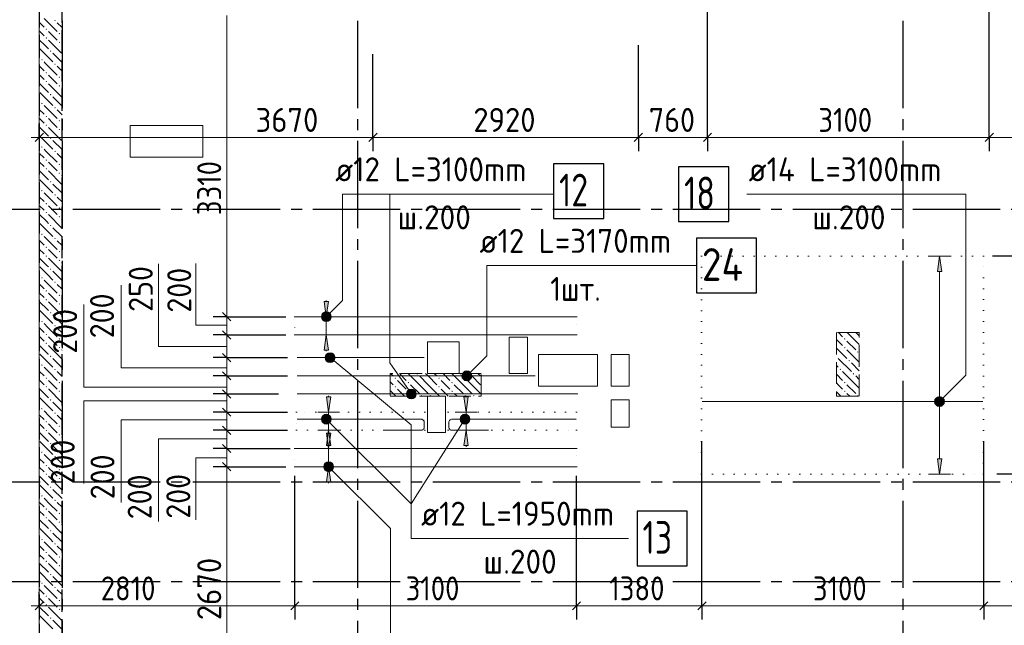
# Model space of a CAD drawing. Header units: millimetres. Extents: x 0 to 50400, y 0 to 35640.
# Tile 9 of 25: x 8799 to 19631, y 20681 to 27346. Entities that reach past the tile are written whole.
import ezdxf

# ---------------------------------------------------------------- set-up
doc = ezdxf.new("R2010")
doc.units = ezdxf.units.MM
for name, pattern in [('______2', [324, 240, -84]), ('______5', [1320, 960, -120, 120, -120]), ('______9', [120, 0, -120])]:
    doc.linetypes.add(name, pattern=pattern)
for name, color, linetype, lineweight in [('ДОП Верх по Х', 7, 'Continuous', 25), ('ЖБ Перекрытие верхний уровень', 7, 'Continuous', 35), ('ЖБ Пилон', 7, 'Continuous', 35), ('ЖБ Стена верхний уровень', 7, 'Continuous', 35), ('Общий01', 7, 'Continuous', 13), ('Позиционная метка номер позиции', 7, 'Continuous', 13), ('Размерная линия_ общее', 7, 'Continuous', 13), ('Тени', 7, 'Continuous', 13)]:
    doc.layers.add(name, color=color, linetype=linetype, lineweight=lineweight)
doc.layers.add('Оси', color=7, linetype='______5', true_color=0x656565)
doc.styles.add('ISOCPEUR', font='txt')

msp = doc.modelspace()

# ---------------------------------------------------------------- hatches: boundary and pattern name
at = {"layer": 'ДОП Верх по Х', "linetype": 'Continuous', "lineweight": 13, "transparency": 33554687}
for points in [[(18942, 24576), (18918, 24744), (18894, 24576)], [(12196, 23709), (12172, 23877), (12148, 23709)], [(12222, 22659), (12198, 22827), (12174, 22659)], [(13733, 22659), (13709, 22827), (13685, 22659)], [(12222, 22259), (12198, 22427), (12174, 22259)]]:
    msp.add_hatch(color=7, dxfattribs=at).paths.add_polyline_path(points)
for points in [[(12196, 24245), (12172, 24077), (12148, 24245)], [(12222, 23195), (12198, 23027), (12174, 23195)], [(13733, 23195), (13709, 23027), (13685, 23195)], [(12222, 22795), (12198, 22627), (12174, 22795)], [(18942, 22512), (18918, 22344), (18894, 22512)]]:
    msp.add_hatch(color=7, dxfattribs=at).paths.add_polyline_path(points, flags=16)
at = {"layer": 'ЖБ Пилон', "linetype": 'Continuous', "lineweight": 18, "transparency": 33554687}
for points in [[(17868, 23833), (17876, 23841), (17883, 23833), (17876, 23825)], [(17868, 23737), (17876, 23745), (17883, 23737), (17876, 23730)], [(17785, 23644), (17787, 23641), (17785, 23639)], [(18012, 23689), (18020, 23697), (18027, 23689), (18020, 23681)], [(17820, 23497), (17828, 23505), (17835, 23497), (17828, 23490)], [(17916, 23593), (17924, 23601), (17931, 23593), (17924, 23585)], [(12924, 23401), (12932, 23409), (12939, 23401), (12932, 23393)], [(13164, 23449), (13167, 23452), (13176, 23452), (13179, 23449), (13172, 23441)], [(13404, 23401), (13412, 23409), (13419, 23401), (13412, 23393)], [(13644, 23449), (13647, 23452), (13656, 23452), (13659, 23449), (13652, 23441)], [(17964, 23449), (17972, 23457), (17979, 23449), (17972, 23441)], [(12924, 23305), (12932, 23313), (12939, 23305), (12932, 23297)], [(13068, 23353), (13076, 23361), (13083, 23353), (13076, 23345)], [(13404, 23305), (13412, 23313), (13419, 23305), (13412, 23297)], [(13548, 23353), (13556, 23361), (13563, 23353), (13556, 23345)], [(17868, 23353), (17876, 23361), (17883, 23353), (17876, 23345)], [(13068, 23257), (13076, 23265), (13083, 23257), (13076, 23250)], [(13212, 23209), (13220, 23217), (13227, 23209), (13220, 23202), (13219, 23202)], [(13308, 23209), (13316, 23217), (13323, 23209), (13316, 23202), (13315, 23202)], [(13548, 23257), (13556, 23265), (13563, 23257), (13556, 23250)], [(13692, 23209), (13700, 23217), (13707, 23209), (13700, 23202), (13699, 23202)], [(13788, 23209), (13796, 23217), (13803, 23209), (13796, 23202), (13795, 23202)], [(17868, 23257), (17876, 23265), (17883, 23257), (17876, 23250)], [(18012, 23209), (18020, 23217), (18027, 23209), (18020, 23202), (18019, 23202)]]:
    msp.add_hatch(color=7, dxfattribs=at).paths.add_polyline_path(points, flags=16)
at = {"layer": 'ЖБ Стена верхний уровень', "linetype": 'Continuous', "lineweight": 18, "transparency": 33554687}
for points in [[(9180, 27337), (9188, 27345), (9195, 27337), (9188, 27330)], [(9084, 27241), (9092, 27249), (9099, 27241), (9092, 27233)], [(9228, 27193), (9236, 27201), (9243, 27193), (9236, 27185)], [(9084, 27145), (9092, 27153), (9099, 27145), (9092, 27137)], [(9228, 27097), (9236, 27105), (9243, 27097), (9236, 27090)], [(9132, 27001), (9140, 27009), (9147, 27001), (9140, 26993)], [(9036, 26905), (9044, 26913), (9051, 26905), (9044, 26897)], [(9180, 26857), (9188, 26865), (9195, 26857), (9188, 26850)], [(9084, 26761), (9092, 26769), (9099, 26761), (9092, 26753)], [(9084, 26665), (9092, 26673), (9099, 26665), (9092, 26657)], [(9228, 26713), (9236, 26721), (9243, 26713), (9236, 26705)], [(9228, 26617), (9236, 26625), (9243, 26617), (9236, 26610)], [(9036, 26425), (9044, 26433), (9051, 26425), (9044, 26417)], [(9132, 26521), (9140, 26529), (9147, 26521), (9140, 26513)], [(9180, 26377), (9188, 26385), (9195, 26377), (9188, 26370)], [(9228, 26233), (9236, 26241), (9243, 26233), (9236, 26225)], [(9228, 26137), (9236, 26145), (9243, 26137), (9236, 26130)], [(9132, 26041), (9140, 26049), (9147, 26041), (9140, 26033)], [(9036, 25945), (9044, 25953), (9051, 25945), (9044, 25937)], [(9180, 25897), (9188, 25905), (9195, 25897), (9188, 25890)], [(9228, 25753), (9236, 25761), (9243, 25753), (9236, 25745)], [(9132, 25561), (9140, 25569), (9147, 25561), (9140, 25553)], [(9228, 25657), (9236, 25665), (9243, 25657), (9236, 25650)], [(9036, 25465), (9044, 25473), (9051, 25465), (9044, 25457)], [(9180, 25417), (9188, 25425), (9195, 25417), (9188, 25410)], [(9228, 25273), (9236, 25281), (9243, 25273), (9236, 25265)], [(9228, 25177), (9236, 25185), (9243, 25177), (9236, 25170)], [(9132, 25081), (9140, 25089), (9147, 25081), (9140, 25073)], [(9036, 24985), (9044, 24993), (9051, 24985), (9044, 24977)], [(9180, 24937), (9188, 24945), (9195, 24937), (9188, 24930)], [(9084, 24841), (9092, 24849), (9099, 24841), (9092, 24833)], [(9084, 24745), (9092, 24753), (9099, 24745), (9092, 24737)], [(9228, 24793), (9236, 24801), (9243, 24793), (9236, 24785)], [(9228, 24697), (9236, 24705), (9243, 24697), (9236, 24690)], [(9132, 24601), (9140, 24609), (9147, 24601), (9140, 24593)], [(9036, 24505), (9044, 24513), (9051, 24505), (9044, 24497)], [(9180, 24457), (9188, 24465), (9195, 24457), (9188, 24450)], [(9084, 24361), (9092, 24369), (9099, 24361), (9092, 24353)], [(9084, 24265), (9092, 24273), (9099, 24265), (9092, 24257)], [(9228, 24313), (9236, 24321), (9243, 24313), (9236, 24305)], [(9228, 24217), (9236, 24225), (9243, 24217), (9236, 24210)], [(9132, 24121), (9140, 24129), (9147, 24121), (9140, 24113)], [(9036, 24025), (9044, 24033), (9051, 24025), (9044, 24017)], [(9180, 23977), (9188, 23985), (9195, 23977), (9188, 23970)], [(9084, 23881), (9092, 23889), (9099, 23881), (9092, 23873)], [(9228, 23833), (9236, 23841), (9243, 23833), (9236, 23825)], [(9084, 23785), (9092, 23793), (9099, 23785), (9092, 23777)], [(9228, 23737), (9236, 23745), (9243, 23737), (9236, 23730)], [(9132, 23641), (9140, 23649), (9147, 23641), (9140, 23633)], [(9036, 23545), (9044, 23553), (9051, 23545), (9044, 23537)], [(9180, 23497), (9188, 23505), (9195, 23497), (9188, 23490)], [(9084, 23401), (9092, 23409), (9099, 23401), (9092, 23393)], [(9084, 23305), (9092, 23313), (9099, 23305), (9092, 23297)], [(9228, 23353), (9236, 23361), (9243, 23353), (9236, 23345)], [(9228, 23257), (9236, 23265), (9243, 23257), (9236, 23250)], [(9036, 23065), (9044, 23073), (9051, 23065), (9044, 23057)], [(9132, 23161), (9140, 23169), (9147, 23161), (9140, 23153)], [(9180, 23017), (9188, 23025), (9195, 23017), (9188, 23010)], [(9084, 22921), (9092, 22929), (9099, 22921), (9092, 22913)], [(9228, 22873), (9236, 22881), (9243, 22873), (9236, 22865)], [(9084, 22825), (9092, 22833), (9099, 22825), (9092, 22817)], [(9228, 22777), (9236, 22785), (9243, 22777), (9236, 22769)], [(9132, 22681), (9140, 22689), (9147, 22681), (9140, 22673)], [(9036, 22585), (9044, 22593), (9051, 22585), (9044, 22577)], [(9180, 22537), (9188, 22545), (9195, 22537), (9188, 22529)], [(9084, 22441), (9092, 22449), (9099, 22441), (9092, 22433)], [(9084, 22345), (9092, 22353), (9099, 22345), (9092, 22337)], [(9228, 22393), (9236, 22401), (9243, 22393), (9236, 22385)], [(9132, 22201), (9140, 22209), (9147, 22201), (9140, 22193)], [(9228, 22297), (9236, 22305), (9243, 22297), (9236, 22289)], [(9036, 22105), (9044, 22113), (9051, 22105), (9044, 22097)], [(9180, 22057), (9188, 22065), (9195, 22057), (9188, 22049)], [(9084, 21961), (9092, 21969), (9099, 21961), (9092, 21953)], [(9228, 21913), (9236, 21921), (9243, 21913), (9236, 21905)], [(9084, 21865), (9092, 21873), (9099, 21865), (9092, 21857)], [(9228, 21817), (9236, 21825), (9243, 21817), (9236, 21809)], [(9036, 21625), (9044, 21633), (9051, 21625), (9044, 21617)], [(9180, 21577), (9188, 21585), (9195, 21577), (9188, 21569)], [(9084, 21481), (9092, 21489), (9099, 21481), (9092, 21474)], [(9084, 21385), (9092, 21393), (9099, 21385), (9092, 21377)], [(9228, 21433), (9236, 21441), (9243, 21433), (9236, 21425)], [(9228, 21337), (9236, 21345), (9243, 21337), (9236, 21329)], [(9036, 21145), (9044, 21153), (9051, 21145), (9044, 21137)], [(9180, 21097), (9188, 21105), (9195, 21097), (9188, 21089)], [(9084, 21001), (9092, 21009), (9099, 21001), (9092, 20994)], [(9084, 20905), (9092, 20913), (9099, 20905), (9092, 20897)], [(9228, 20953), (9236, 20961), (9243, 20953), (9236, 20945)], [(9228, 20857), (9236, 20865), (9243, 20857), (9236, 20849)]]:
    msp.add_hatch(color=7, dxfattribs=at).paths.add_polyline_path(points, flags=16)
h = msp.add_hatch(color=7, dxfattribs=at)
h.paths.add_polyline_path([(9084, 26282), (9084, 26281), (9092, 26273), (9099, 26281), (9092, 26289)])
h.paths.add_polyline_path([(9084, 26282), (9084, 26281), (9084, 26281)], flags=16)
h = msp.add_hatch(color=7, dxfattribs=at)
h.paths.add_polyline_path([(9085, 26187), (9085, 26184), (9092, 26177), (9099, 26185), (9092, 26193)])
h.paths.add_polyline_path([(9085, 26187), (9085, 26184), (9084, 26185)], flags=16)
h = msp.add_hatch(color=7, dxfattribs=at)
h.paths.add_polyline_path([(9089, 25807), (9090, 25796), (9092, 25793), (9099, 25801), (9092, 25809)])
h.paths.add_polyline_path([(9089, 25807), (9090, 25796), (9084, 25801)], flags=16)
h = msp.add_hatch(color=7, dxfattribs=at)
h.paths.add_polyline_path([(9090, 25712), (9091, 25698), (9092, 25697), (9099, 25705), (9092, 25713)])
h.paths.add_polyline_path([(9090, 25712), (9091, 25698), (9084, 25705)], flags=16)
h = msp.add_hatch(color=7, dxfattribs=at)
h.paths.add_polyline_path([(9095, 25326), (9084, 25321), (9092, 25329)], flags=16)
h.paths.add_polyline_path([(9095, 25326), (9095, 25317), (9099, 25321)])
h.paths.add_polyline_path([(9095, 25326), (9095, 25317), (9092, 25313), (9084, 25321)], flags=16)
h = msp.add_hatch(color=7, dxfattribs=at)
h.paths.add_polyline_path([(9096, 25229), (9084, 25225), (9092, 25233)], flags=16)
h.paths.add_polyline_path([(9096, 25229), (9096, 25222), (9099, 25225)])
h.paths.add_polyline_path([(9096, 25229), (9096, 25222), (9092, 25217), (9084, 25225)], flags=16)
h = msp.add_hatch(color=7, dxfattribs=at)
h.paths.add_polyline_path([(9136, 21725), (9136, 21717), (9140, 21714), (9147, 21721), (9140, 21729)])
h.paths.add_polyline_path([(9136, 21725), (9136, 21717), (9132, 21721)], flags=16)
h = msp.add_hatch(color=7, dxfattribs=at)
h.paths.add_polyline_path([(9141, 21248), (9132, 21241), (9140, 21249)], flags=16)
h.paths.add_polyline_path([(9141, 21248), (9141, 21235), (9147, 21241)])
h.paths.add_polyline_path([(9141, 21248), (9141, 21235), (9140, 21234), (9132, 21241)], flags=16)
h = msp.add_hatch(color=7, dxfattribs=at)
h.paths.add_polyline_path([(9147, 20762), (9132, 20761), (9140, 20769)], flags=16)
h.paths.add_polyline_path([(9147, 20762), (9147, 20761), (9147, 20761)])
h.paths.add_polyline_path([(9147, 20762), (9147, 20761), (9140, 20754), (9132, 20761)], flags=16)
at = {"layer": 'Позиционная метка номер позиции', "linetype": 'Continuous', "lineweight": 13, "transparency": 33554687}
for points in [[(12120, 24091), (12210, 24039), (12134, 24116)], [(12120, 24064), (12186, 24025), (12120, 24091)], [(12120, 24091), (12186, 24025), (12210, 24039)], [(12159, 24025), (12120, 24064), (12134, 24039)], [(12120, 24064), (12159, 24025), (12186, 24025)], [(12134, 24116), (12224, 24064), (12159, 24129)], [(12134, 24116), (12210, 24039), (12224, 24064)], [(12159, 24129), (12224, 24064), (12224, 24091)], [(12159, 24129), (12224, 24091), (12186, 24129)], [(12186, 24129), (12224, 24091), (12210, 24116)], [(12161, 23636), (12196, 23678), (12173, 23662)], [(12196, 23678), (12161, 23636), (12164, 23609)], [(12196, 23678), (12164, 23609), (12223, 23680)], [(12223, 23680), (12164, 23609), (12180, 23586)], [(12223, 23680), (12180, 23586), (12249, 23669)], [(12249, 23669), (12180, 23586), (12205, 23574)], [(12249, 23669), (12205, 23574), (12265, 23646)], [(12265, 23646), (12205, 23574), (12233, 23577)], [(12265, 23646), (12233, 23577), (12267, 23618)], [(12267, 23618), (12233, 23577), (12256, 23593)], [(13666, 23441), (13756, 23389), (13679, 23466)], [(13666, 23414), (13731, 23375), (13666, 23441)], [(13666, 23441), (13731, 23375), (13756, 23389)], [(13704, 23375), (13666, 23414), (13679, 23389)], [(13666, 23414), (13704, 23375), (13731, 23375)], [(13679, 23466), (13769, 23414), (13704, 23479)], [(13679, 23466), (13756, 23389), (13769, 23414)], [(13704, 23479), (13769, 23414), (13769, 23441)], [(13704, 23479), (13769, 23441), (13731, 23479)], [(13731, 23479), (13769, 23441), (13756, 23466)], [(13055, 23223), (13131, 23276), (13104, 23281)], [(13055, 23223), (13104, 23281), (13060, 23250)], [(13064, 23197), (13131, 23276), (13055, 23223)], [(13060, 23250), (13104, 23281), (13077, 23272)], [(13064, 23197), (13153, 23258), (13131, 23276)], [(13085, 23179), (13153, 23258), (13064, 23197)], [(13085, 23179), (13162, 23232), (13153, 23258)], [(13112, 23174), (13162, 23232), (13085, 23179)], [(13112, 23174), (13157, 23205), (13162, 23232)], [(13157, 23205), (13112, 23174), (13139, 23183)], [(18866, 23158), (18956, 23106), (18880, 23182)], [(18880, 23182), (18970, 23130), (18904, 23196)], [(18880, 23182), (18956, 23106), (18970, 23130)], [(18904, 23196), (18970, 23130), (18970, 23158)], [(18904, 23196), (18970, 23158), (18932, 23196)], [(18932, 23196), (18970, 23158), (18956, 23182)], [(18866, 23130), (18932, 23092), (18866, 23158)], [(18866, 23158), (18932, 23092), (18956, 23106)], [(18904, 23092), (18866, 23130), (18880, 23106)], [(18866, 23130), (18904, 23092), (18932, 23092)], [(12120, 22964), (12158, 23002), (12133, 22989)], [(12158, 23002), (12120, 22964), (12120, 22937)], [(12158, 23002), (12120, 22937), (12185, 23002)], [(12185, 23002), (12120, 22937), (12133, 22912)], [(12185, 23002), (12133, 22912), (12210, 22989)], [(12210, 22989), (12133, 22912), (12158, 22898)], [(12210, 22989), (12158, 22898), (12223, 22964)], [(12223, 22964), (12158, 22898), (12185, 22898)], [(12223, 22964), (12185, 22898), (12223, 22937)], [(13742, 22921), (13651, 22979), (13643, 22952)], [(13750, 22948), (13672, 22998), (13651, 22979)], [(13750, 22948), (13651, 22979), (13742, 22921)], [(13744, 22975), (13699, 23004), (13672, 22998)], [(13744, 22975), (13672, 22998), (13750, 22948)], [(13699, 23004), (13744, 22975), (13726, 22996)], [(12223, 22937), (12185, 22898), (12210, 22912)], [(13742, 22921), (13643, 22952), (13722, 22903)], [(13722, 22903), (13643, 22952), (13649, 22926)], [(13722, 22903), (13649, 22926), (13695, 22897)], [(13695, 22897), (13649, 22926), (13668, 22905)], [(12146, 22441), (12184, 22479), (12160, 22466)], [(12184, 22479), (12146, 22441), (12146, 22414)], [(12184, 22479), (12146, 22414), (12212, 22479)], [(12212, 22479), (12146, 22414), (12160, 22389)], [(12212, 22479), (12160, 22389), (12236, 22466)], [(12236, 22466), (12160, 22389), (12184, 22375)], [(12236, 22466), (12184, 22375), (12250, 22441)], [(12250, 22441), (12184, 22375), (12212, 22375)], [(12250, 22441), (12212, 22375), (12250, 22414)], [(12250, 22414), (12212, 22375), (12236, 22389)]]:
    msp.add_hatch(color=7, dxfattribs=at).paths.add_polyline_path(points)

# ---------------------------------------------------------------- linework, layer by layer
at = {"layer": 'ДОП Верх по Х', "color": 251, "linetype": 'Continuous', "lineweight": 13, "true_color": 0x494949, "transparency": 33554687}
for p, q in [((18918, 24744), (18798, 24744)), ((18918, 24744), (18894, 24576)), ((18942, 24576), (18918, 24744)), ((18918, 24744), (19038, 24744)), ((18918, 24744), (18918, 24744)), ((18894, 24576), (18942, 24576)), ((18918, 22512), (18918, 24576)), ((12172, 24077), (12148, 24245)), ((12148, 24245), (12196, 24245)), ((12172, 24245), (12172, 24257)), ((12196, 24245), (12172, 24077)), ((12172, 24077), (12052, 24077)), ((12172, 24077), (12292, 24077)), ((12172, 23877), (12172, 24077)), ((12172, 23877), (12052, 23877)), ((12172, 23877), (12148, 23709)), ((12196, 23709), (12172, 23877)), ((12172, 23877), (12292, 23877)), ((12148, 23709), (12196, 23709)), ((12172, 23709), (12172, 23697)), ((12198, 23027), (12174, 23195)), ((12174, 23195), (12222, 23195)), ((12198, 23195), (12198, 23207)), ((12222, 23195), (12198, 23027)), ((13709, 23027), (13685, 23195)), ((13685, 23195), (13733, 23195)), ((13709, 23195), (13709, 23207)), ((13733, 23195), (13709, 23027)), ((12198, 23027), (12078, 23027)), ((12198, 23027), (12318, 23027)), ((12198, 22827), (12198, 23027)), ((13709, 23027), (13589, 23027)), ((13709, 23027), (13829, 23027)), ((13709, 22827), (13709, 23027)), ((12198, 22827), (12078, 22827)), ((12198, 22827), (12174, 22659)), ((12198, 22627), (12174, 22795)), ((12174, 22795), (12222, 22795)), ((12222, 22659), (12198, 22827)), ((12198, 22827), (12318, 22827)), ((12198, 22795), (12198, 22807)), ((12222, 22795), (12198, 22627)), ((13709, 22827), (13589, 22827)), ((13709, 22827), (13685, 22659)), ((13733, 22659), (13709, 22827)), ((13709, 22827), (13829, 22827)), ((12174, 22659), (12222, 22659)), ((12198, 22659), (12198, 22647)), ((13685, 22659), (13733, 22659)), ((13709, 22659), (13709, 22647)), ((12198, 22627), (12078, 22627)), ((12198, 22627), (12318, 22627)), ((12198, 22427), (12198, 22627)), ((12198, 22427), (12078, 22427)), ((12198, 22427), (12174, 22259)), ((12222, 22259), (12198, 22427)), ((12198, 22427), (12318, 22427)), ((18918, 22344), (18894, 22512)), ((18894, 22512), (18942, 22512)), ((18942, 22512), (18918, 22344)), ((18918, 22344), (18798, 22344)), ((18918, 22344), (19038, 22344)), ((18918, 22344), (18918, 22344)), ((12174, 22259), (12222, 22259)), ((12198, 22259), (12198, 22247))]:
    msp.add_line(p, q, dxfattribs=at)
at = {"layer": 'ДОП Верх по Х', "color": 7, "linetype": 'Continuous', "lineweight": 18, "transparency": 33554687}
for p, q in [((14919, 24077), (11831, 24077)), ((14919, 23877), (11831, 23877)), ((13250, 23627), (11851, 23627)), ((14469, 23427), (11851, 23427)), ((14939, 23227), (11851, 23227)), ((19393, 23144), (16307, 23144)), ((14919, 22627), (11831, 22627)), ((14919, 22427), (11831, 22427))]:
    msp.add_line(p, q, dxfattribs=at)
at = {"layer": 'ДОП Верх по Х', "color": 7, "linetype": 'Continuous', "lineweight": 25, "transparency": 33554687}
for points in [[(14672, 25159), (15224, 25159), (15224, 25759), (14672, 25759), (14672, 25159)], [(16048, 25127), (16600, 25127), (16600, 25727), (16048, 25727), (16048, 25127)], [(16243, 24340), (16903, 24340), (16903, 24940), (16243, 24940), (16243, 24340)], [(15591, 21337), (16143, 21337), (16143, 21937), (15591, 21937), (15591, 21337)]]:
    msp.add_lwpolyline(points, dxfattribs=at)
at = {"layer": 'ДОП Верх по Х', "color": 7, "linetype": 'Continuous', "lineweight": 18, "transparency": 33554687}
for points in [[(12812, 22827), (13215, 22827), (13222, 22828), (13228, 22830), (13234, 22834), (13239, 22838), (13243, 22843), (13247, 22849), (13249, 22855), (13250, 22862), (13250, 22916), (13249, 22922), (13247, 22929), (13243, 22935), (13239, 22940), (13234, 22944), (13228, 22947), (13222, 22950), (13215, 22950), (11851, 22950)], [(13958, 22827), (13555, 22827), (13549, 22828), (13542, 22830), (13536, 22834), (13531, 22838), (13527, 22843), (13524, 22849), (13521, 22855), (13520, 22862), (13520, 22916), (13521, 22922), (13524, 22929), (13527, 22935), (13531, 22940), (13536, 22944), (13542, 22947), (13549, 22950), (13555, 22950), (14919, 22950)]]:
    msp.add_lwpolyline(points, dxfattribs=at)
at = {"layer": 'ЖБ Перекрытие верхний уровень', "color": 7, "linetype": 'Continuous', "lineweight": 18, "transparency": 33554687}
for p, q in [((9015, 32612), (9015, 13662)), ((10815, 26182), (10015, 26182)), ((10015, 26182), (10015, 25832)), ((10815, 25832), (10815, 26182)), ((10015, 25832), (10815, 25832)), ((14185, 23852), (14185, 23452)), ((14385, 23852), (14185, 23852)), ((14385, 23452), (14385, 23852)), ((13635, 23802), (13285, 23802)), ((13285, 23802), (13285, 23452)), ((13635, 23452), (13635, 23802)), ((15155, 23662), (14505, 23662)), ((14505, 23662), (14505, 23312)), ((15155, 23312), (15155, 23662)), ((15305, 23662), (15305, 23312)), ((15505, 23662), (15305, 23662)), ((15505, 23312), (15505, 23662)), ((13285, 23452), (13635, 23452)), ((14185, 23452), (14385, 23452)), ((14505, 23312), (15155, 23312)), ((15305, 23312), (15505, 23312)), ((13285, 23202), (13285, 22802)), ((13485, 23202), (13285, 23202)), ((13485, 22802), (13485, 23202)), ((15305, 23162), (15305, 22862)), ((15505, 23162), (15305, 23162)), ((15505, 22862), (15505, 23162)), ((15305, 22862), (15505, 22862)), ((13285, 22802), (13485, 22802))]:
    msp.add_line(p, q, dxfattribs=at)
at = {"layer": 'ЖБ Пилон', "color": 253, "linetype": '______2', "lineweight": 13, "true_color": 0xa0a0a0, "transparency": 33554687}
for p, q in [((18035, 23902), (17785, 23902)), ((17785, 23902), (17785, 23202)), ((18035, 23202), (18035, 23902)), ((13875, 23452), (12875, 23452)), ((12875, 23452), (12875, 23202)), ((13875, 23202), (13875, 23452)), ((12875, 23202), (13875, 23202)), ((17785, 23202), (18035, 23202))]:
    msp.add_line(p, q, dxfattribs=at)
at = {"layer": 'ЖБ Пилон', "color": 9, "linetype": 'Continuous', "lineweight": 18, "true_color": 0xc7c7c7, "transparency": 33554687}
for p, q in [((17807, 23902), (17852, 23857)), ((17996, 23809), (17903, 23902)), ((17998, 23902), (18035, 23866)), ((17804, 23809), (17785, 23828)), ((17785, 23732), (17900, 23617)), ((17852, 23761), (17804, 23809)), ((17900, 23809), (17996, 23713)), ((17996, 23809), (18035, 23770)), ((17804, 23617), (17948, 23473)), ((17900, 23713), (18035, 23578)), ((17785, 23540), (17804, 23521)), ((18035, 23482), (17948, 23569)), ((12880, 23452), (12908, 23425)), ((12976, 23452), (13052, 23377)), ((13196, 23329), (13072, 23452)), ((13196, 23425), (13292, 23329)), ((13292, 23425), (13264, 23452)), ((13292, 23425), (13388, 23329)), ((13360, 23452), (13388, 23425)), ((13456, 23452), (13532, 23377)), ((13676, 23329), (13552, 23452)), ((13676, 23425), (13772, 23329)), ((13772, 23425), (13744, 23452)), ((13772, 23425), (13868, 23329)), ((13840, 23452), (13868, 23425)), ((17785, 23444), (17852, 23377)), ((17996, 23329), (17852, 23473)), ((17996, 23425), (18035, 23386)), ((12875, 23362), (12908, 23329)), ((13004, 23329), (12956, 23377)), ((13052, 23281), (13004, 23329)), ((13100, 23329), (13196, 23233)), ((13196, 23329), (13292, 23233)), ((13292, 23329), (13418, 23202)), ((13484, 23329), (13436, 23377)), ((13532, 23281), (13484, 23329)), ((13580, 23329), (13676, 23233)), ((13676, 23329), (13772, 23233)), ((13772, 23329), (13875, 23226)), ((17804, 23329), (17785, 23348)), ((17852, 23281), (17804, 23329)), ((17900, 23329), (17996, 23233)), ((17996, 23329), (18035, 23290)), ((12875, 23266), (12938, 23202)), ((12956, 23281), (13034, 23202)), ((13100, 23233), (13130, 23202)), ((13436, 23281), (13514, 23202)), ((13580, 23233), (13610, 23202)), ((17785, 23252), (17834, 23202)), ((17900, 23233), (17930, 23202))]:
    msp.add_line(p, q, dxfattribs=at)
at = {"layer": 'ЖБ Стена верхний уровень', "color": 251, "linetype": '______2', "lineweight": -3, "true_color": 0x656565, "transparency": 33554687}
for p, q in [((9015, 32362), (9015, 20062)), ((9265, 19862), (9265, 32362))]:
    msp.add_line(p, q, dxfattribs=at)
at = {"layer": 'ЖБ Стена верхний уровень', "color": 9, "linetype": 'Continuous', "lineweight": 18, "true_color": 0xc7c7c7, "transparency": 33554687}
for p, q in [((9015, 27318), (9068, 27265)), ((9265, 27260), (9212, 27313)), ((9015, 27222), (9068, 27169)), ((9164, 27169), (9116, 27217)), ((9116, 27121), (9260, 26977)), ((9212, 27121), (9164, 27169)), ((9260, 27169), (9265, 27164)), ((9164, 26977), (9265, 26876)), ((9260, 27073), (9265, 27068)), ((9020, 26929), (9015, 26934)), ((9015, 26838), (9068, 26785)), ((9265, 26780), (9212, 26833)), ((9015, 26742), (9068, 26689)), ((9164, 26689), (9116, 26737)), ((9212, 26641), (9164, 26689)), ((9260, 26689), (9265, 26684)), ((9116, 26641), (9260, 26497)), ((9260, 26593), (9265, 26588)), ((9020, 26449), (9015, 26454)), ((9164, 26497), (9265, 26396)), ((9015, 26358), (9068, 26305)), ((9265, 26300), (9212, 26353)), ((9015, 26262), (9068, 26209)), ((9164, 26209), (9116, 26257)), ((9116, 26161), (9260, 26017)), ((9212, 26161), (9164, 26209)), ((9260, 26209), (9265, 26204)), ((9260, 26113), (9265, 26108)), ((9164, 26017), (9265, 25916)), ((9020, 25969), (9015, 25974)), ((9015, 25878), (9068, 25825)), ((9015, 25782), (9068, 25729)), ((9265, 25820), (9212, 25873)), ((9164, 25729), (9116, 25777)), ((9116, 25681), (9260, 25537)), ((9212, 25681), (9164, 25729)), ((9260, 25729), (9265, 25724)), ((9260, 25633), (9265, 25628)), ((9020, 25489), (9015, 25494)), ((9164, 25537), (9265, 25436)), ((9015, 25398), (9068, 25345)), ((9265, 25340), (9212, 25393)), ((9015, 25302), (9068, 25249)), ((9164, 25249), (9116, 25297)), ((9212, 25201), (9164, 25249)), ((9260, 25249), (9265, 25244)), ((9116, 25201), (9260, 25057)), ((9260, 25153), (9265, 25148)), ((9164, 25057), (9265, 24956)), ((9020, 25009), (9015, 25014)), ((9015, 24918), (9068, 24865)), ((9265, 24860), (9212, 24913)), ((9015, 24822), (9068, 24769)), ((9164, 24769), (9116, 24817)), ((9116, 24721), (9260, 24577)), ((9212, 24721), (9164, 24769)), ((9260, 24769), (9265, 24764)), ((9260, 24673), (9265, 24668)), ((9020, 24529), (9015, 24534)), ((9164, 24577), (9265, 24476)), ((9015, 24438), (9068, 24385)), ((9265, 24380), (9212, 24433)), ((9015, 24342), (9068, 24289)), ((9164, 24289), (9116, 24337)), ((9212, 24241), (9164, 24289)), ((9260, 24289), (9265, 24284)), ((9116, 24241), (9260, 24097)), ((9260, 24193), (9265, 24188)), ((9020, 24049), (9015, 24054)), ((9164, 24097), (9265, 23996)), ((9015, 23958), (9068, 23905)), ((9265, 23900), (9212, 23953)), ((9015, 23862), (9068, 23809)), ((9164, 23809), (9116, 23857)), ((9116, 23761), (9260, 23617)), ((9212, 23761), (9164, 23809)), ((9260, 23809), (9265, 23804)), ((9164, 23617), (9265, 23516)), ((9260, 23713), (9265, 23708)), ((9020, 23569), (9015, 23574)), ((9015, 23478), (9068, 23425)), ((9265, 23420), (9212, 23473)), ((9015, 23382), (9068, 23329)), ((9212, 23281), (9164, 23329)), ((9260, 23329), (9265, 23324)), ((9015, 23286), (9116, 23185)), ((9260, 23233), (9265, 23228)), ((9020, 23089), (9015, 23094)), ((9164, 23137), (9265, 23036)), ((9015, 22998), (9068, 22945)), ((9265, 22940), (9212, 22993)), ((9015, 22902), (9068, 22849)), ((9015, 22806), (9116, 22705)), ((9212, 22801), (9164, 22849)), ((9260, 22849), (9265, 22844)), ((9260, 22753), (9265, 22748)), ((9164, 22657), (9265, 22556)), ((9020, 22609), (9015, 22614)), ((9015, 22518), (9068, 22465)), ((9015, 22422), (9068, 22369)), ((9265, 22460), (9212, 22513)), ((9015, 22326), (9116, 22225)), ((9212, 22321), (9164, 22369)), ((9260, 22369), (9265, 22364)), ((9260, 22273), (9265, 22268)), ((9020, 22129), (9015, 22134)), ((9164, 22177), (9265, 22076)), ((9015, 22038), (9068, 21985)), ((9265, 21980), (9212, 22033)), ((9015, 21942), (9068, 21889)), ((9212, 21841), (9164, 21889)), ((9260, 21889), (9265, 21884)), ((9015, 21846), (9116, 21745)), ((9260, 21793), (9265, 21788)), ((9164, 21697), (9265, 21596)), ((9020, 21649), (9015, 21654)), ((9015, 21558), (9068, 21505)), ((9015, 21462), (9068, 21409)), ((9265, 21500), (9212, 21553)), ((9015, 21366), (9116, 21265)), ((9212, 21361), (9164, 21409)), ((9260, 21409), (9265, 21404)), ((9260, 21313), (9265, 21308)), ((9020, 21169), (9015, 21174)), ((9164, 21217), (9265, 21116)), ((9015, 21078), (9068, 21025)), ((9265, 21020), (9212, 21073)), ((9015, 20982), (9068, 20929)), ((9212, 20881), (9164, 20929)), ((9260, 20929), (9265, 20924)), ((9015, 20886), (9116, 20785)), ((9260, 20833), (9265, 20828)), ((9020, 20689), (9015, 20694)), ((9164, 20737), (9265, 20636))]:
    msp.add_line(p, q, dxfattribs=at)
for points in [[(9068, 27361), (9072, 27357), (9072, 27357), (9212, 27217)], [(9015, 27126), (9075, 27066), (9075, 27066), (9116, 27025)], [(9020, 27025), (9076, 26969), (9076, 26969), (9164, 26881)], [(9068, 26881), (9077, 26872), (9077, 26872), (9212, 26737)], [(9015, 26646), (9081, 26580), (9081, 26580), (9116, 26545)], [(9020, 26545), (9082, 26483), (9082, 26483), (9164, 26401)], [(9068, 26401), (9083, 26386), (9083, 26386), (9212, 26257)], [(9015, 26166), (9086, 26095), (9086, 26095), (9116, 26065)], [(9020, 26065), (9087, 25998), (9087, 25998), (9164, 25921)], [(9068, 25921), (9088, 25901), (9088, 25901), (9212, 25777)], [(9015, 25686), (9092, 25609), (9092, 25609), (9116, 25585)], [(9020, 25585), (9093, 25512), (9093, 25512), (9164, 25441)], [(9068, 25441), (9094, 25415), (9094, 25415), (9212, 25297)], [(9015, 25206), (9097, 25124), (9097, 25124), (9116, 25105)], [(9020, 25105), (9098, 25027), (9098, 25027), (9164, 24961)], [(9068, 24961), (9099, 24930), (9099, 24930), (9212, 24817)], [(9015, 24726), (9103, 24638), (9103, 24638), (9116, 24625)], [(9020, 24625), (9104, 24541), (9104, 24541), (9164, 24481)], [(9068, 24481), (9105, 24444), (9105, 24444), (9212, 24337)], [(9015, 24246), (9108, 24153), (9108, 24153), (9116, 24145)], [(9020, 24145), (9109, 24056), (9109, 24056), (9164, 24001)], [(9068, 24001), (9110, 23958), (9110, 23958), (9212, 23857)], [(9015, 23766), (9114, 23667), (9114, 23667), (9116, 23665)], [(9020, 23665), (9115, 23570), (9115, 23570), (9164, 23521)], [(9068, 23521), (9116, 23473), (9116, 23473), (9212, 23377)], [(9164, 23329), (9117, 23376), (9117, 23376), (9116, 23377)], [(9020, 23185), (9120, 23085), (9120, 23085), (9164, 23041)], [(9116, 23281), (9118, 23279), (9118, 23279), (9260, 23137)], [(9068, 23041), (9121, 22987), (9121, 22987), (9212, 22897)], [(9164, 22849), (9122, 22890), (9122, 22890), (9116, 22897)], [(9116, 22801), (9124, 22793), (9124, 22793), (9260, 22657)], [(9020, 22705), (9126, 22599), (9126, 22599), (9164, 22561)], [(9068, 22561), (9127, 22502), (9127, 22502), (9212, 22417)], [(9164, 22369), (9128, 22405), (9128, 22405), (9116, 22417)], [(9116, 22321), (9129, 22308), (9129, 22308), (9260, 22177)], [(9020, 22225), (9131, 22114), (9131, 22114), (9164, 22081)], [(9068, 22081), (9132, 22016), (9132, 22016), (9212, 21937)], [(9164, 21889), (9133, 21919), (9133, 21919), (9116, 21937)], [(9116, 21841), (9135, 21822), (9135, 21822), (9260, 21697)], [(9020, 21745), (9137, 21628), (9137, 21628), (9164, 21601)], [(9068, 21601), (9138, 21531), (9138, 21531), (9212, 21457)], [(9164, 21409), (9139, 21434), (9139, 21434), (9116, 21457)], [(9116, 21361), (9140, 21337), (9140, 21337), (9260, 21217)], [(9020, 21265), (9142, 21143), (9142, 21143), (9164, 21121)], [(9068, 21121), (9143, 21045), (9143, 21045), (9212, 20977)], [(9164, 20929), (9145, 20948), (9145, 20948), (9116, 20977)], [(9116, 20881), (9146, 20851), (9146, 20851), (9260, 20737)], [(9020, 20785), (9148, 20657), (9148, 20657), (9164, 20641)]]:
    msp.add_lwpolyline(points, dxfattribs=at)
at = {"layer": 'Общий01', "color": 7, "linetype": 'Continuous', "lineweight": 13, "transparency": 33554687}
for points in [[(11076, 23750), (10326, 23750), (10326, 24660)], [(11076, 23983), (10736, 23983), (10736, 24663)], [(11076, 23516), (9916, 23516), (9916, 24426)], [(11076, 23303), (9506, 23303), (9506, 24213)], [(11076, 23152), (9506, 23152), (9506, 22242)], [(11076, 22942), (9916, 22942), (9916, 22032)], [(11076, 22733), (10326, 22733), (10326, 21823)], [(11076, 22523), (10736, 22523), (10736, 21843)]]:
    msp.add_lwpolyline(points, dxfattribs=at)
at = {"layer": 'Оси', "color": 8, "linetype": '______5', "lineweight": -3, "transparency": 33554687}
for p, q in [((9265, 32612), (9265, 8317)), ((12515, 32612), (12515, 8317)), ((18515, 32612), (18515, 8317)), ((8065, 25262), (42963, 25262)), ((8065, 22262), (42963, 22262)), ((8065, 21162), (42963, 21162))]:
    msp.add_line(p, q, dxfattribs=at)
at = {"layer": 'Позиционная метка номер позиции', "color": 7, "linetype": 'Continuous', "lineweight": 13, "transparency": 33554687}
for p, q in [((12134, 24116), (12134, 24116)), ((12210, 24116), (12210, 24116)), ((12134, 24039), (12134, 24039)), ((12210, 24039), (12210, 24039)), ((12173, 23662), (12173, 23662)), ((12214, 23627), (13105, 22887)), ((12249, 23669), (12249, 23669)), ((12180, 23586), (12180, 23586)), ((12256, 23593), (12256, 23593)), ((13679, 23466), (13679, 23466)), ((13756, 23466), (13756, 23466)), ((13679, 23389), (13679, 23389)), ((13756, 23389), (13756, 23389)), ((13064, 23197), (13064, 23197)), ((13077, 23272), (13077, 23272)), ((13139, 23183), (13139, 23183)), ((13153, 23258), (13153, 23258)), ((18880, 23182), (18880, 23182)), ((18956, 23182), (18956, 23182)), ((18880, 23106), (18880, 23106)), ((18956, 23106), (18956, 23106)), ((12133, 22989), (12133, 22989)), ((12210, 22989), (12210, 22989)), ((13651, 22979), (13651, 22979)), ((13726, 22996), (13726, 22996)), ((12133, 22912), (12133, 22912)), ((12210, 22912), (12210, 22912)), ((13697, 22950), (13105, 22017)), ((13105, 22887), (13105, 22017)), ((13668, 22905), (13668, 22905)), ((13742, 22921), (13742, 22921)), ((12160, 22466), (12160, 22466)), ((12236, 22466), (12236, 22466)), ((12160, 22389), (12160, 22389)), ((12236, 22389), (12236, 22389))]:
    msp.add_line(p, q, dxfattribs=at)
for points in [[(12172, 24077), (12349, 24254), (12349, 25427), (14672, 25427)], [(13108, 23227), (12872, 23569), (12872, 25427)], [(18918, 23144), (19208, 23434), (19208, 25427), (16798, 25427)], [(13718, 23427), (13937, 23647), (13937, 24640), (16243, 24640)], [(12172, 22950), (13105, 22017), (13105, 21637), (15498, 21637)], [(12198, 22427), (12879, 21746), (12879, 20248)]]:
    msp.add_lwpolyline(points, dxfattribs=at)
for centre in [(12172, 24077), (12214, 23627), (13718, 23427), (13108, 23227), (18918, 23144), (12172, 22950), (13697, 22950), (12198, 22427)]:
    msp.add_circle(centre, 54, dxfattribs=at)
at = {"layer": 'Размерная линия_ общее', "color": 7, "linetype": 'Continuous', "lineweight": 13, "transparency": 33554687}
for p, q in [((11076, 24077), (11076, 27392)), ((9015, 26051), (8925, 26051)), ((9015, 26051), (12685, 26051)), ((12685, 26051), (15605, 26051)), ((15605, 26051), (16365, 26051)), ((16365, 26051), (19465, 26051)), ((19465, 26051), (22105, 26051)), ((11076, 23877), (11076, 24077)), ((11076, 23627), (11076, 23877)), ((11076, 23427), (11076, 23627)), ((11076, 23227), (11076, 23427)), ((11076, 23027), (11076, 23227)), ((11076, 22827), (11076, 23027)), ((11076, 22627), (11076, 22827)), ((11076, 22427), (11076, 22627)), ((11076, 19762), (11076, 22427)), ((9015, 20895), (8925, 20895)), ((9015, 20895), (11825, 20895)), ((11825, 20895), (14925, 20895)), ((14925, 20895), (16305, 20895)), ((16305, 20895), (19405, 20895)), ((19405, 20895), (21055, 20895))]:
    msp.add_line(p, q, dxfattribs=at)
at = {"layer": 'Размерная линия_ общее', "color": 7, "linetype": 'Continuous', "lineweight": -3, "transparency": 33554687}
for p, q in [((9015, 26051), (9015, 26201)), ((12685, 26051), (12685, 26201)), ((15605, 26051), (15605, 26201)), ((16365, 26051), (16365, 26201)), ((19465, 26051), (19465, 26201)), ((9015, 26051), (9015, 25901)), ((9015, 26051), (9015, 26051)), ((12685, 26051), (12685, 25901)), ((15605, 26051), (15605, 25901)), ((16365, 26051), (16365, 25901)), ((19465, 26051), (19465, 25901)), ((11076, 24077), (10926, 24077)), ((11076, 24077), (11226, 24077)), ((11076, 24077), (11725, 24077)), ((11076, 23877), (10926, 23877)), ((11076, 23877), (11226, 23877)), ((11076, 23877), (11725, 23877)), ((11076, 23627), (10926, 23627)), ((11076, 23627), (11226, 23627)), ((11076, 23627), (11745, 23627)), ((11076, 23427), (10926, 23427)), ((11076, 23427), (11226, 23427)), ((11076, 23427), (11745, 23427)), ((11076, 23227), (10926, 23227)), ((11076, 23227), (11226, 23227)), ((11076, 23227), (11645, 23227)), ((11076, 23027), (10926, 23027)), ((11076, 23027), (11226, 23027)), ((11076, 23027), (11745, 23027)), ((11076, 22827), (10926, 22827)), ((11076, 22827), (11226, 22827)), ((11076, 22827), (11745, 22827)), ((11076, 22627), (10926, 22627)), ((11076, 22627), (11226, 22627)), ((11076, 22627), (11775, 22627)), ((11076, 22427), (10926, 22427)), ((11076, 22427), (11226, 22427)), ((11076, 22427), (11725, 22427)), ((9015, 20895), (9015, 21045)), ((11825, 20895), (11825, 21045)), ((14925, 20895), (14925, 21045)), ((16305, 20895), (16305, 21045)), ((19405, 20895), (19405, 21045)), ((9015, 20895), (9015, 20745)), ((9015, 20895), (9015, 20895)), ((11825, 20895), (11825, 20745)), ((14925, 20895), (14925, 20745)), ((16305, 20895), (16305, 20745)), ((19405, 20895), (19405, 20745))]:
    msp.add_line(p, q, dxfattribs=at)
at = {"layer": 'Размерная линия_ общее', "color": 7, "linetype": 'Continuous', "lineweight": 25, "transparency": 33554687}
for p, q in [((8970, 26006), (9060, 26096)), ((12640, 26006), (12730, 26096)), ((15560, 26006), (15650, 26096)), ((16320, 26006), (16410, 26096)), ((19420, 26006), (19510, 26096)), ((11121, 24032), (11031, 24122)), ((11121, 23832), (11031, 23922)), ((11121, 23582), (11031, 23672)), ((11121, 23382), (11031, 23472)), ((11121, 23182), (11031, 23272)), ((11121, 22982), (11031, 23072)), ((11121, 22782), (11031, 22872)), ((11121, 22582), (11031, 22672)), ((11121, 22382), (11031, 22472)), ((8970, 20850), (9060, 20940)), ((11780, 20850), (11870, 20940)), ((14880, 20850), (14970, 20940)), ((16260, 20850), (16350, 20940)), ((19360, 20850), (19450, 20940))]:
    msp.add_line(p, q, dxfattribs=at)
at = {"layer": 'Размерная линия_ общее', "color": 7, "linetype": 'Continuous', "lineweight": -3, "transparency": 33554687}
for points in [[(16365, 26051), (16365, 26071), (16365, 26071), (16365, 26071), (16365, 26071), (16365, 26071), (16365, 26071), (16365, 26071), (16365, 26071), (16365, 27193), (16365, 27193), (16365, 27892)], [(19465, 26051), (19465, 26071), (19465, 26071), (19465, 26071), (19465, 26071), (19465, 26071), (19465, 26071), (19465, 27887), (19465, 27887), (19465, 27892)], [(15605, 26051), (15605, 26071), (15605, 26071), (15605, 26071), (15605, 26071), (15605, 26071), (15605, 26071), (15605, 26071), (15605, 26071), (15605, 26071), (15605, 26071), (15605, 27023), (15605, 27023), (15605, 27067)], [(12685, 26051), (12685, 26071), (12685, 26071), (12685, 26071), (12685, 26071), (12685, 26071), (12685, 26071), (12685, 26071), (12685, 26071), (12685, 26071), (12685, 26071), (12685, 26071), (12685, 26071), (12685, 26369), (12685, 26369), (12685, 26967)], [(19972, 24743), (19950, 24743), (19950, 24743), (19947, 24743), (19947, 24743), (19946, 24743), (19946, 24743), (19500, 24743)], [(16305, 20895), (16305, 20916), (16305, 20916), (16305, 20916), (16305, 20916), (16305, 20916), (16305, 20916), (16305, 22709)], [(19405, 20895), (19405, 20916), (19405, 20916), (19405, 20916), (19405, 20916), (19405, 22709)], [(11825, 20895), (11825, 20916), (11825, 20916), (11825, 20916), (11825, 20916), (11825, 20916), (11825, 20916), (11825, 20916), (11825, 20916), (11825, 20916), (11825, 20916), (11825, 21661), (11825, 21661), (11825, 22327)], [(14925, 20895), (14925, 20916), (14925, 20916), (14925, 20916), (14925, 20916), (14925, 20916), (14925, 20916), (14925, 20916), (14925, 20916), (14925, 22327)], [(19972, 22343), (19950, 22343), (19950, 22343), (19944, 22343), (19944, 22343), (19943, 22343), (19943, 22343), (19943, 22343), (19943, 22343), (19550, 22343)]]:
    msp.add_lwpolyline(points, dxfattribs=at)
at = {"layer": 'Тени', "color": 7, "linetype": '______9', "lineweight": 13, "transparency": 33554687}
for p, q in [((16300, 24744), (16300, 22344)), ((19400, 24744), (16300, 24744)), ((19400, 22344), (19400, 24744)), ((11825, 24077), (11825, 23877)), ((14925, 24077), (11825, 24077)), ((14925, 23877), (14925, 24077)), ((11825, 23877), (14925, 23877)), ((11845, 23027), (11845, 22827)), ((13256, 23027), (11845, 23027)), ((13256, 22827), (13256, 23027)), ((13514, 23027), (13514, 22827)), ((14925, 23027), (13514, 23027)), ((14925, 22827), (14925, 23027)), ((11845, 22827), (13256, 22827)), ((13514, 22827), (14925, 22827)), ((11825, 22627), (11825, 22427)), ((14925, 22627), (11825, 22627)), ((14925, 22427), (14925, 22627)), ((11825, 22427), (14925, 22427)), ((16300, 22344), (19400, 22344))]:
    msp.add_line(p, q, dxfattribs=at)

# ---------------------------------------------------------------- texts
at = {"layer": 'ДОП Верх по Х', "color": 7, "linetype": 'Continuous', "lineweight": 13, "transparency": 33554687, "attachment_point": 7, "style": 'ISOCPEUR'}
for s, insert, char_height, width in [('\\W0.94;ø12 L=3100mm ', (12270, 25567), 264, 2525.26), ('\\W0.94;ø14 L=3100mm ', (16818, 25567), 264, 2551.79), ('\\W0.75;12', (14732, 25291), 360, 566.75), ('\\W0.75;18', (16108, 25259), 360, 566.75), ('\\W0.95;ш.200 ', (12956, 25039), 264, 1154.56), ('\\W0.95;ш.200 ', (17518, 25039), 264, 1154.56), ('\\W0.94;ø12 L=3170mm ', (13858, 24780), 264, 2525.24), ('\\W0.88;24', (16303, 24472), 360, 698.4), ('\\W0.89;1шт. ', (14636, 24252), 264, 961.97), ('\\W0.94;ø12 L=1950mm ', (13215, 21778), 264, 2525.26), ('\\W0.75;13', (15651, 21469), 360, 566.73), ('\\W0.95;ш.200 ', (13901, 21250), 264, 1154.55)]:
    msp.add_mtext(s, dxfattribs=dict(at, insert=insert, char_height=char_height, width=width))
at = {"layer": 'Размерная линия_ общее', "color": 7, "linetype": 'Continuous', "lineweight": 25, "transparency": 33554687, "char_height": 264, "attachment_point": 7, "style": 'ISOCPEUR'}
for s, insert, width in [('\\W0.93;3670', (11394, 26111), 861.72), ('\\W0.93;2920', (13789, 26111), 861.72), ('\\W0.91;760', (15721, 26111), 674.38), ('\\W0.87;3100', (17585, 26111), 800.28), ('\\W0.87;2810', (9690, 20955), 800.28), ('\\W0.87;3100', (13045, 20955), 800.28), ('\\W0.87;1380', (15285, 20955), 800.28), ('\\W0.87;3100', (17525, 20955), 800.28)]:
    msp.add_mtext(s, dxfattribs=dict(at, insert=insert, width=width))
at = {"layer": 'Размерная линия_ общее', "color": 7, "linetype": 'Continuous', "lineweight": 25, "transparency": 33554687, "char_height": 264, "attachment_point": 7, "rotation": 90, "style": 'ISOCPEUR'}
for s, insert, width in [('\\W0.87;3310', (11016, 25195), 800.28), ('\\W0.91;250', (10263, 24131), 674.38), ('\\W0.91;200', (10686, 24122), 674.39), ('\\W0.91;200', (9837, 23840), 674.38), ('\\W0.91;200', (9431, 23670), 674.39), ('\\W0.91;200', (9404, 22232), 674.39), ('\\W0.91;200', (9842, 22068), 674.39), ('\\W0.91;200', (10251, 21848), 674.38), ('\\W0.91;200', (10676, 21854), 674.38), ('\\W0.93;2670', (11016, 20738), 861.7)]:
    msp.add_mtext(s, dxfattribs=dict(at, insert=insert, width=width))

doc.saveas('drawing.dxf')
